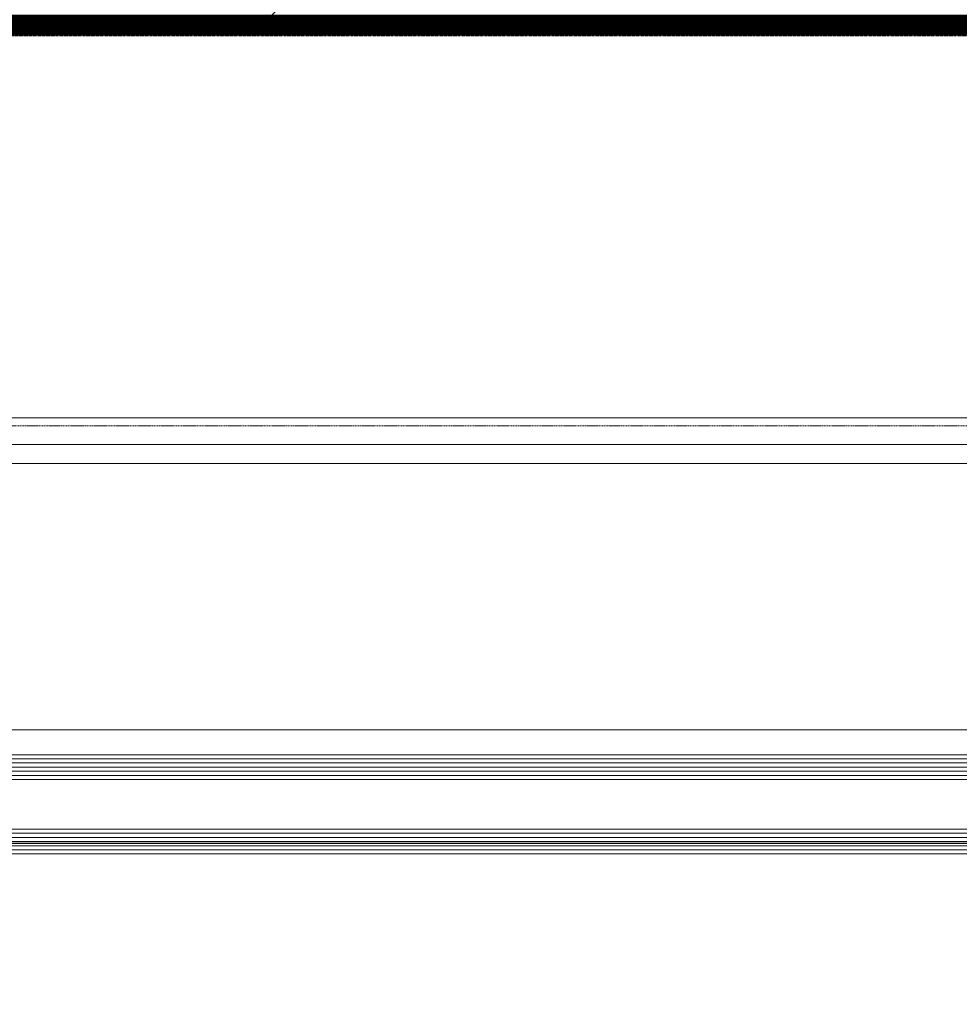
# Model space of a CAD drawing. Header units: millimetres. Extents: x -158258 to 126254, y -16359 to 60195.
# Tile 55 of 173: x -133611 to -133384, y 10461 to 10699. Entities that reach past the tile are written whole.
import ezdxf
from ezdxf.xclip import XClip

# ---------------------------------------------------------------- set-up
doc = ezdxf.new("R2010")
doc.units = ezdxf.units.MM
doc.header["$LTSCALE"] = 0.1
doc.header["$MEASUREMENT"] = 0
doc.header["$XCLIPFRAME"] = 0
doc.linetypes.add('HIDDEN', pattern=[0.375, 0.25, -0.125])
for name, color, linetype, lineweight in [('3_Hatch', 8, 'Continuous', 0), ('4. Glass', 140, 'Continuous', 15), ('S2-flooring plan', 6, 'Continuous', 5)]:
    doc.layers.add(name, color=color, linetype=linetype, lineweight=lineweight)
doc.layers.add('AREA LINE', color=3, linetype='Continuous', plot=False)

# ---------------------------------------------------------------- blocks, each defined once
blk = doc.blocks.new('*U1024')
at = {"layer": '3_Hatch'}
for p, q in [((29.98959486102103, 199.7765712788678), (1079.986871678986, 199.7765712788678)), ((28.3994199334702, 105.4719347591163), (1079.986871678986, 105.4719347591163)), ((30.02557468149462, 98.96775415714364), (1079.986871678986, 98.96775415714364)), ((29.50582501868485, 94.41162153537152), (1079.986871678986, 94.41162153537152)), ((29.55627525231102, 30.00685215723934), (1079.986871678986, 30.00685215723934))]:
    blk.add_line(p, q, dxfattribs=at)
at = {"layer": '3_Hatch', "linetype": 'HIDDEN', "ltscale": 5}
blk.add_line((29.98959486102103, 197.7849324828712), (1079.986871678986, 197.7849324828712), dxfattribs=at)
at = {"layer": '3_Hatch', "linetype": 'HIDDEN'}
blk.add_line((30.02557381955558, 103.4802959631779), (1079.986871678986, 103.4802959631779), dxfattribs=at)
at = {"layer": '3_Hatch', "color": 203}
for p, q in [((1079.986871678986, 22.99999530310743, 0.002344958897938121), (7.482767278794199, 22.99999526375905)), ((1079.986871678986, 21.99999530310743, 0.002344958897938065), (7.482767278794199, 21.99999526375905)), ((1079.986871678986, 20.99999530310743, 0.002344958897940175), (7.482767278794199, 20.99999526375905)), ((1079.986871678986, 19.99999530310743, 0.002344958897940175), (7.482767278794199, 19.99999526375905)), ((1079.986871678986, 18.99999530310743, 0.002344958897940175), (7.482767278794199, 18.99999526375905)), ((1079.986871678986, 5.000000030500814, 0.002344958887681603), (7.482767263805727, 4.999999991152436)), ((1079.986871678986, 4.000000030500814, 0.002344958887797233), (7.482767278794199, 3.999999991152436)), ((1079.986871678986, 3.000000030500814, 0.002344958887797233), (7.482767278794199, 2.999999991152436)), ((1079.986871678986, 2.000000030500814, 0.002344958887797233), (7.482767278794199, 1.999999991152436)), ((1079.986871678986, 1.000000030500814, 0.002344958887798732), (7.482767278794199, 0.9999999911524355))]:
    blk.add_line(p, q, dxfattribs=at)
at = {"layer": '4. Glass'}
for points in [[(1079.986871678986, 17.99999530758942), (8.482767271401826, 17.99999527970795), (7.482767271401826, 18.99999527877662), (7.482767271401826, 22.99999527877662), (8.48276724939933, 23.99999526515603), (1079.986871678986, 23.99999530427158)], [(1079.986871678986, 3.166496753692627e-08), (8.482767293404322, -7.450580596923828e-09)]]:
    blk.add_lwpolyline(points, dxfattribs=at)
at = {"layer": '4. Glass', "elevation": 0.003052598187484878}
blk.add_lwpolyline([(8.4827672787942, 7.101334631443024e-09), (7.482767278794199, 1.000000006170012), (7.482767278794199, 5.000000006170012), (8.482767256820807, 5.999999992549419), (1079.986871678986, 6.000000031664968)], dxfattribs=at)
blk = doc.blocks.new('*U900')
at = {"layer": 'S2-flooring plan', "color": 5, "true_color": 0x0000fa}
blk.add_lwpolyline([(-300, 300), (300, 300), (300, -300), (-300, -300)], close=True, dxfattribs=at)
blk = doc.blocks.new('*U901')
at = {"layer": 'S2-flooring plan', "color": 0, "linetype": 'ByBlock', "lineweight": -2, "transparency": 16777216}
blk.add_blockref('*U900', (6040, 0), dxfattribs=at)

msp = doc.modelspace()

# ---------------------------------------------------------------- hatches: boundary and pattern name
at = {"layer": 'S2-flooring plan', "true_color": 0xb8b8b8}
h = msp.add_hatch(dxfattribs=at)
h.set_pattern_fill('ANSI31', color=9, scale=1000, double=1)
h.set_pattern_definition([(45, (0, 0), (-88.38834764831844, 88.38834764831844), [])])
h.paths.add_polyline_path([(-140025.6920707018, 16594.90591963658), (-138677.151571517, 16594.90591956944), (-138677.1515727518, 15774.63642242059), (-139246.8442811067, 15774.63642248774), (-139246.8442811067, 15624.63642248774), (-138677.151573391, 15624.63642248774), (-138677.151573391, 15033.1097157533), (-138527.1515646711, 15033.10969839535), (-138527.1515646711, 15083.10971205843), (-135250.6920728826, 15083.10971603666), (-135250.6920728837, 15033.10971596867), (-135175.2981630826, 15033.10971567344), (-135175.2981630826, 15484.62758238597), (-135050.6920728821, 15484.62758238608), (-135050.6920728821, 15513.70881673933), (-134626.4582687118, 15513.70881749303), (-134626.4582687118, 14836.33618620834), (-134551.0643584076, 14836.33618620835), (-134551.0643584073, 14886.33618595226), (-132173.6920707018, 14886.33618588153), (-132173.6920707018, 11324.62778996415), (-131555.7301500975, 11324.14038616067), (-131555.7301500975, 10697.31281764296), (-140025.6920707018, 10697.79993427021)])

# ---------------------------------------------------------------- linework, layer by layer
at = {"layer": 'AREA LINE', "transparency": 33554687}
msp.add_lwpolyline([(-140893.1637023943, 10499.62764581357), (-131430.7301500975, 10499.62778996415), (-131430.7301500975, 11199.62778996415), (-130250.6920696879, 11199.62778996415), (-130250.6920696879, 10499.62758247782), (-128409.9427641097, 10499.62758247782)], dxfattribs=at)
at = {"layer": 'S2-flooring plan', "color": 9, "true_color": 0xbdbdbd, "const_width": 5}
msp.add_lwpolyline([(-140025.6920707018, 16594.90591963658), (-138677.151571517, 16594.90591956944), (-138677.1515727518, 15774.63642242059), (-139246.8442811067, 15774.63642248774), (-139246.8442811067, 15624.63642248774), (-138677.151573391, 15624.63642248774), (-138677.151573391, 15033.1097157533), (-138527.1515646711, 15033.10969839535), (-138527.1515646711, 15083.10971205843), (-135250.6920728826, 15083.10971603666), (-135250.6920728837, 15033.10971596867), (-135175.2981630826, 15033.10971567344), (-135175.2981630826, 15484.62758238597), (-135050.6920728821, 15484.62758238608), (-135050.6920728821, 15513.70881673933), (-134626.4582687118, 15513.70881749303), (-134626.4582687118, 14836.33618620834), (-134551.0643584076, 14836.33618620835), (-134551.0643584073, 14886.33618595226), (-132173.6920707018, 14886.33618588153), (-132173.6920707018, 11324.62778996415), (-131555.7301500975, 11324.14038616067), (-131555.7301500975, 10697.31281764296), (-140025.6920707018, 10697.79993427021)], close=True, dxfattribs=at)

# ---------------------------------------------------------------- block references
at = {"layer": '3_Hatch', "transparency": 33554687}
msp.add_blockref('*U1024', (-133830.6979838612, 10497.02364948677), dxfattribs=at)
at = {"layer": 'S2-flooring plan'}
ref = msp.add_blockref('*U901', (-139725.6920707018, 10397.80022159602), dxfattribs=at)
XClip(ref).set_block_clipping_path([(-300, 6197.105698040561), (1048.5404991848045, 6197.1056979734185), (1048.5404979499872, 5376.8362008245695), (478.8477895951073, 5376.836200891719), (478.8477895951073, 5226.836200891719), (1048.5404973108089, 5226.836200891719), (1048.5404973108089, 4635.30949415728), (1198.5405060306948, 4635.30947679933), (1198.5405060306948, 4685.30949046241), (4474.999997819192, 4685.30949444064), (4474.999997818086, 4635.30949437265), (4550.393907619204, 4635.309494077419), (4550.393907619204, 5086.82736078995), (4674.9999978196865, 5086.827360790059), (4674.9999978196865, 5115.90859514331), (5099.233801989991, 5115.90859589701), (5099.233801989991, 4438.53596461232), (5174.627712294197, 4438.535964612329), (5174.627712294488, 4488.535964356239), (7552, 4488.535964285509), (7552, 926.8275683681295), (8169.9619206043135, 926.34016456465), (8169.9619206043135, 299.5125960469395), (-300, 299.99971267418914)])

doc.saveas('drawing.dxf')
